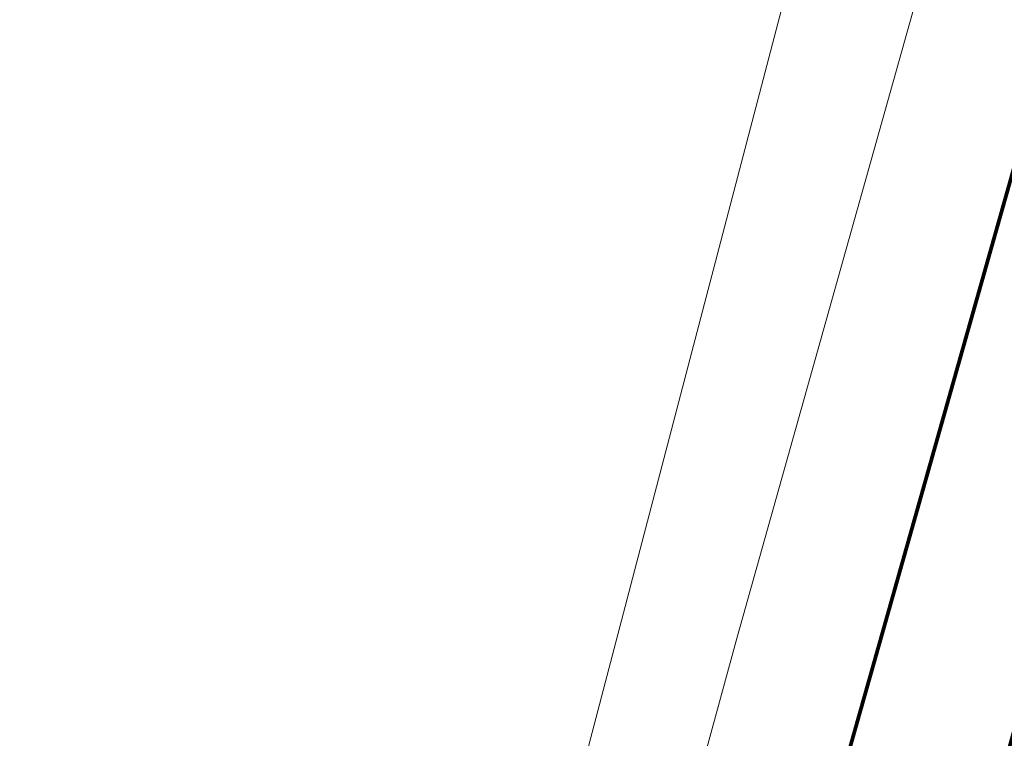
# Model space of a CAD drawing. Header units: metres. Extents: x 102000 to 105000, y 414600 to 420766.
# Tile 119 of 206: x 103317 to 103343, y 418486 to 418505. Entities that reach past the tile are written whole.
import ezdxf

# ---------------------------------------------------------------- set-up
doc = ezdxf.new("R2010")
doc.units = ezdxf.units.M
for name, color, linetype, lineweight in [('00-Ontwerp DKIV', 8, 'Continuous', 0), ('N-WE-GW-TALUDLIJN-G', 90, 'Continuous', 18), ('N-WE-WH-WATERLIJN-G', 150, 'Continuous', 5)]:
    doc.layers.add(name, color=color, linetype=linetype, lineweight=lineweight)

msp = doc.modelspace()

# ---------------------------------------------------------------- linework, layer by layer
at = {"layer": '00-Ontwerp DKIV', "transparency": 33554687, "const_width": 0.1}
msp.add_lwpolyline([(103542.8741663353, 419263.7331548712), (103518.1698076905, 419169.1067135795), (103516.4015677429, 419162.3337284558), (103487.9379117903, 419053.3078473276), (103450.4755410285, 418910.2973190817), (103448.7017042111, 418903.5257951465), (103446.7011783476, 418895.8888983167), (103382.6855836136, 418651.5129068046), (103380.9117467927, 418644.7413828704), (103343.9111789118, 418503.493761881), (103337.6675865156, 418481.4101666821), (103337.6675865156, 418481.4101666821), (103341.6260812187, 418480.3828073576), (103347.7806198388, 418502.4801411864), (103384.7820253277, 418643.7309596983), (103386.5558621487, 418650.5024836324), (103450.5706192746, 418894.8752776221), (103452.5719827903, 418902.5153719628), (103454.3458196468, 418909.2868958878), (103491.8074845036, 419052.2947260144), (103520.2718449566, 419161.3233056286), (103522.0400849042, 419168.0962907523), (103546.7444435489, 419262.7227320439)], dxfattribs=at)
at = {"layer": 'N-WE-GW-TALUDLIJN-G', "color": 8, "transparency": 33554687, "flags": 128}
msp.add_lwpolyline([(103374.0501402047, 418629.0782400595), (103374.0501402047, 418629.0782400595), (103372.617996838, 418623.392000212), (103371.110001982, 418617.138002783), (103364.21399688, 418590.820002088), (103355.458999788, 418558.100002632), (103352.745997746, 418548.659998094), (103347.421998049, 418529.258001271), (103342.447003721, 418511.98299938), (103335.9402106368, 418488.8083209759), (103333.4724071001, 418479.778242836, -0.03368075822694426), (103328.9382307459, 418469.2913829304, -0.6984863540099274), (103317.6765113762, 418469.6294817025), (103287.0955657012, 418561.4904693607), (103268.838517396, 418629.6935855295, -0.999998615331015), (103280.6235906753, 418632.8482721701), (103298.7862643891, 418564.9977125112), (103316.5249291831, 418511.7131841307, 0.746808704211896), (103322.2747839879, 418511.9057578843), (103354.0954153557, 418634.2738327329), (103354.0954153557, 418634.2738327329, -0.9112745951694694), (103374.0501402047, 418629.0782400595), (103374.0501402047, 418629.0782400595)], format="xyb", close=True, dxfattribs=at)
at = {"layer": 'N-WE-WH-WATERLIJN-G', "color": 8}
msp.add_lwpolyline([(103356.98, 418581.35), (103369.2536520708, 418630.503670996, 0.9865723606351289), (103358.9702506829, 418633.1530375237), (103327.1883714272, 418510.9339861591, -0.7468087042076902), (103313.7720435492, 418510.4846474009), (103295.9061375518, 418564.1553172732), (103277.7256262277, 418632.0725131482, 0.9916852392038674), (103271.736485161, 418630.4693321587), (103289.9703276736, 418562.3529062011), (103320.5229271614, 418470.5770666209, 0.7078339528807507), (103326.1808504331, 418470.4780256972), (103328.6267238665, 418475.649713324), (103330.6802542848, 418480.8754587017), (103356.98, 418581.35)], format="xyb", close=True, dxfattribs=at)

doc.saveas('drawing.dxf')
